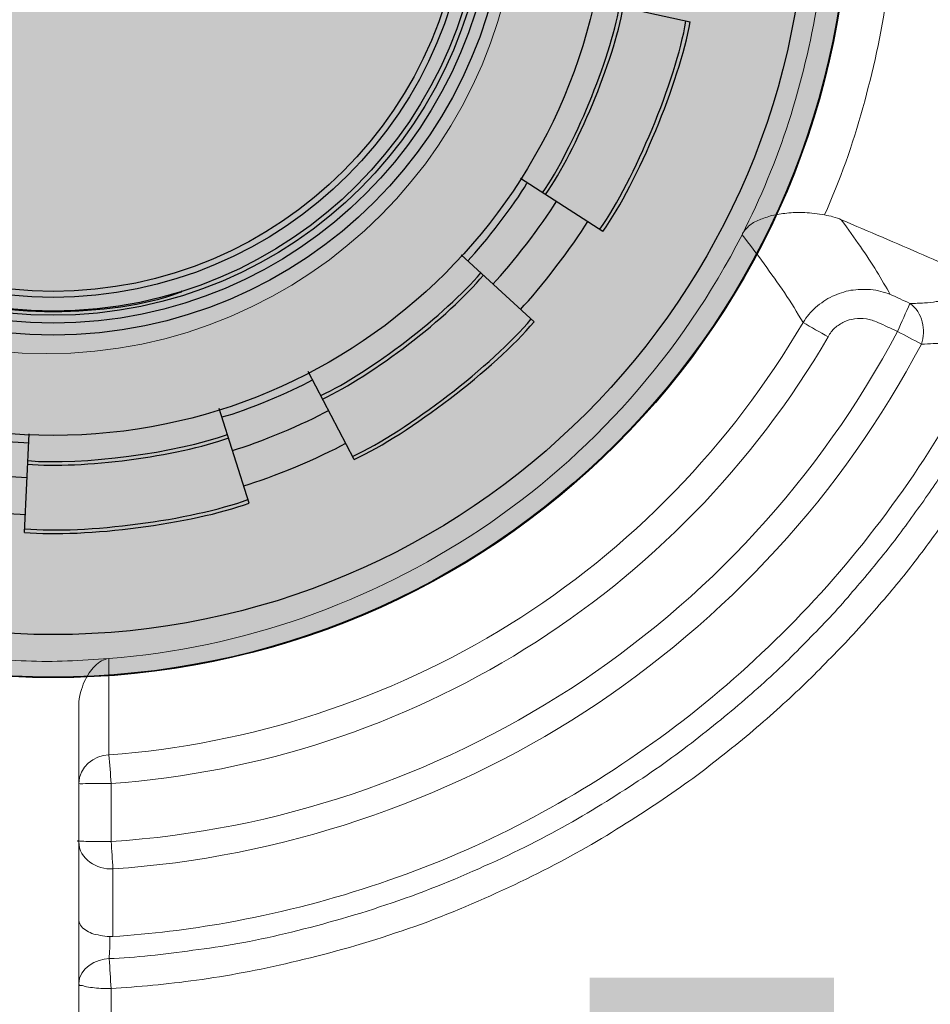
# Model space of a CAD drawing. Header units: millimetres. Extents: x 0 to 283, y 0 to 196.
# Tile 6 of 32: x 44 to 56, y 82 to 96. Entities that reach past the tile are written whole.
import ezdxf

# ---------------------------------------------------------------- set-up
doc = ezdxf.new("R2010")
doc.units = ezdxf.units.MM
doc.layers.get('0').update_dxf_attribs({"linetype": 'CONTINUOUS'})
doc.layers.get('DEFPOINTS').update_dxf_attribs({"linetype": 'CONTINUOUS'})
doc.layers.add('VISIBLE', color=7, linetype='CONTINUOUS', lineweight=0)
doc.styles.add('SANSSERIF', font='sanss___.ttf')
doc.dimstyles.new('ISO-25$0', dxfattribs={"dimtxt": 2.5, "dimasz": 2.5, "dimexe": 1.25, "dimexo": 1, "dimgap": 0.6, "dimtad": 1, "dimdec": 1, "dimzin": 9, "dimdsep": 46, "dimtxsty": 'SANSSERIF', "dimcen": 0.75, "dimadec": 1, "dimazin": 0, "dimtfac": 1, "dimtdec": 1, "dimtmove": 0, "dimatfit": 3, "dimfxl": 1, "dimarcsym": 0})

# ---------------------------------------------------------------- blocks, each defined once
blk = doc.blocks.new('*D31')
at = {"layer": 'DEFPOINTS', "color": 0, "transparency": 16777216}
for p in [(43.939, 129.291), (12.267, 73.934), (43.939, 73.934)]:
    blk.add_point(p, dxfattribs=at)
at = {"layer": 'VISIBLE', "color": 0, "lineweight": -2, "transparency": 16777216}
for p, q in [((42.939, 129.291), (11.017, 129.291)), ((12.267, 126.791), (12.267, 76.434)), ((42.939, 73.934), (11.017, 73.934))]:
    blk.add_line(p, q, dxfattribs=at)
at = {"layer": 'VISIBLE', "color": 0, "transparency": 16777216}
for points in [[(11.851, 126.791), (12.684, 126.791), (12.267, 129.291)], [(11.851, 76.434), (12.684, 76.434), (12.267, 73.934)]]:
    blk.add_solid(points, dxfattribs=at)
at = {"layer": 'VISIBLE', "color": 0, "transparency": 16777216, "insert": (10.38, 101.613), "char_height": 2.5, "attachment_point": 5, "rotation": 90, "style": 'SANSSERIF'}
blk.add_mtext('110.7', dxfattribs=at)

msp = doc.modelspace()

# ---------------------------------------------------------------- hatches: boundary and pattern name
h = msp.add_hatch(color=256)
edge = h.paths.add_edge_path()
edge.add_spline(control_points=[(55.05, 97.637), (55.05, 103.718), (50.111, 108.649), (44.03, 108.649), (44.03, 108.649), (37.949, 108.649), (33.01, 103.718), (33.01, 97.637), (33.01, 97.637), (33.01, 91.548), (37.949, 86.617), (44.03, 86.617), (44.03, 86.617), (50.111, 86.617), (55.05, 91.548), (55.05, 97.637)], knot_values=[0, 0, 0, 0, 0.0625, 0.0625, 0.0625, 0.0626, 0.125, 0.125, 0.125, 0.1251, 0.1875, 0.1875, 0.1875, 0.1876, 1, 1, 1, 1], degree=3, periodic=0)
h = msp.add_hatch(color=256)
h.paths.add_polyline_path([(51.923, 80.991), (51.923, 81.628), (54.38, 81.628), (54.38, 80.263), (53.751, 80.263), (53.751, 80.991)])
h.paths.add_polyline_path([(50.831, 80.164), (53.288, 80.164), (53.288, 78.799), (50.831, 78.799)])
h.paths.add_polyline_path([(51.46, 82.456), (51.46, 80.991), (50.368, 80.991), (50.368, 78.344), (53.751, 78.344), (53.751, 79.8), (54.843, 79.8), (54.843, 82.456)])

# ---------------------------------------------------------------- linework, layer by layer
at = {"linetype": 'Continuous', "lineweight": 30}
for points in [[(51.518, 95.974), (52.85, 95.685), (52.85, 95.685)], [(51.642, 92.781), (50.5, 93.517), (50.5, 93.517)], [(50.69, 91.532), (49.681, 92.458), (49.681, 92.458)], [(48.2, 89.629), (47.563, 90.845), (47.563, 90.845)], [(46.744, 89.025), (46.33, 90.332), (46.33, 90.332)], [(43.633, 88.619), (43.699, 89.984), (43.699, 89.984)]]:
    msp.add_lwpolyline(points, dxfattribs=at)
at = {"linetype": 'Continuous', "lineweight": 20}
for points in [[(44.386, 86.228), (44.386, 85.815), (44.386, 85.459), (44.386, 85.145)], [(44.386, 86.03), (44.386, 86.129), (44.386, 86.228)], [(44.386, 82.721), (44.386, 83.01), (44.386, 86.03)], [(44.386, 84.342), (44.386, 85.145), (44.386, 85.145)], [(44.386, 84.342), (44.386, 84.21), (44.386, 84.086), (44.386, 83.953), (44.386, 83.821), (44.386, 83.68)], [(44.386, 83.68), (44.386, 83.54), (44.386, 83.399), (44.386, 83.267)], [(44.386, 83.267), (44.386, 82.936), (44.386, 82.638), (44.386, 82.373)], [(44.386, 75.655), (44.386, 82.721), (44.386, 82.721)], [(44.386, 82.373), (44.386, 79.287), (44.386, 76.375)]]:
    msp.add_lwpolyline(points, dxfattribs=at)
at = {"linetype": 'Continuous', "lineweight": 9}
for points in [[(44.833, 85.145), (44.609, 85.145), (44.502, 85.145)], [(44.833, 84.342), (44.833, 85.145), (44.833, 85.145)], [(44.502, 84.342), (44.609, 84.342), (44.833, 84.342)], [(44.858, 83.962), (44.858, 83.829), (44.858, 83.796), (44.858, 83.697)], [(44.858, 83.622), (44.858, 83.556), (44.858, 83.449), (44.858, 83.415), (44.858, 83.275)], [(44.858, 83.027), (44.858, 83.151), (44.858, 83.275)], [(44.833, 76.267), (44.833, 82.307), (44.833, 82.307)]]:
    msp.add_lwpolyline(points, dxfattribs=at)
for points, knots in [([(26.003, 123.822), (25.879, 122.987), (25.763, 122.101), (25.663, 121.167), (25.663, 121.167), (25.564, 120.24), (25.481, 119.264), (25.407, 118.238), (25.407, 118.238), (25.341, 117.212), (25.283, 116.128), (25.25, 114.995), (25.25, 114.995), (25.208, 113.861), (25.192, 112.662), (25.192, 111.421), (25.192, 111.421), (25.2, 110.188), (25.225, 108.914), (25.275, 107.598), (25.275, 107.598), (25.324, 106.291), (25.39, 104.951), (25.49, 103.544), (25.49, 103.544), (25.597, 102.146), (25.73, 100.69), (25.87, 99.317), (25.87, 99.317), (26.019, 97.952), (26.176, 96.669), (26.342, 95.47), (26.342, 95.47), (26.507, 94.278), (26.673, 93.161), (26.847, 92.111), (26.847, 92.111), (27.02, 91.052), (27.194, 90.059), (27.376, 89.099), (27.376, 89.099), (27.558, 88.131), (27.74, 87.205), (27.93, 86.328), (27.93, 86.328), (28.112, 85.451), (28.294, 84.623), (28.476, 83.837), (28.476, 83.837), (28.658, 83.051), (28.84, 82.315), (29.014, 81.612), (29.014, 81.612), (29.188, 80.9), (29.362, 80.239), (29.535, 79.601), (29.535, 79.601), (29.709, 78.964), (29.875, 78.36), (30.048, 77.773), (30.048, 77.773), (30.214, 77.194), (30.379, 76.631), (30.545, 76.094), (30.545, 76.094), (30.553, 76.069), (30.561, 76.044), (30.578, 76.019), (30.578, 76.019), (30.594, 75.994), (30.611, 75.97), (30.636, 75.953), (30.636, 75.953), (30.661, 75.928), (30.685, 75.912), (30.71, 75.903), (30.71, 75.903), (30.735, 75.887), (30.76, 75.879), (30.793, 75.87), (30.793, 75.87), (31.372, 75.771), (31.935, 75.688), (32.472, 75.614), (32.472, 75.614), (33.01, 75.531), (33.523, 75.473), (34.019, 75.415), (34.019, 75.415), (34.516, 75.357), (34.987, 75.308), (35.434, 75.266), (35.434, 75.266), (35.889, 75.217), (36.328, 75.184), (36.741, 75.15), (36.741, 75.15), (37.163, 75.117), (37.569, 75.084), (37.949, 75.059), (37.949, 75.059), (38.338, 75.035), (38.71, 75.01), (39.066, 74.993), (39.066, 74.993), (39.422, 74.977), (39.753, 74.96), (40.076, 74.944), (40.076, 74.944), (40.39, 74.935), (40.696, 74.919), (40.986, 74.911), (40.986, 74.911), (41.275, 74.902), (41.556, 74.894), (41.821, 74.894), (41.821, 74.894), (42.086, 74.886), (42.342, 74.877), (42.582, 74.877), (42.582, 74.877), (42.831, 74.869), (43.062, 74.869), (43.286, 74.869), (43.286, 74.869), (43.509, 74.869), (43.732, 74.869), (43.939, 74.869)], [0, 0, 0, 0, 0.007812, 0.007812, 0.007812, 0.007813, 0.015625, 0.015625, 0.015625, 0.015626, 0.023438, 0.023438, 0.023438, 0.023439, 0.03125, 0.03125, 0.03125, 0.031251, 0.039062, 0.039062, 0.039062, 0.039064, 0.046875, 0.046875, 0.046875, 0.046876, 0.054688, 0.054688, 0.054688, 0.054689, 0.0625, 0.0625, 0.0625, 0.062501, 0.070312, 0.070312, 0.070312, 0.070314, 0.078125, 0.078125, 0.078125, 0.078126, 0.085938, 0.085938, 0.085938, 0.085939, 0.09375, 0.09375, 0.09375, 0.093751, 0.101562, 0.101562, 0.101562, 0.101564, 0.109375, 0.109375, 0.109375, 0.109376, 0.117188, 0.117188, 0.117188, 0.117189, 0.125, 0.125, 0.125, 0.125001, 0.132812, 0.132812, 0.132812, 0.132814, 0.140625, 0.140625, 0.140625, 0.140626, 0.148438, 0.148438, 0.148438, 0.148439, 0.15625, 0.15625, 0.15625, 0.156251, 0.164062, 0.164062, 0.164062, 0.164064, 0.171875, 0.171875, 0.171875, 0.171876, 0.179688, 0.179688, 0.179688, 0.179689, 0.1875, 0.1875, 0.1875, 0.187501, 0.195312, 0.195312, 0.195312, 0.195314, 0.203125, 0.203125, 0.203125, 0.203126, 0.210938, 0.210938, 0.210938, 0.210939, 0.21875, 0.21875, 0.21875, 0.218751, 0.226562, 0.226562, 0.226562, 0.226564, 0.234375, 0.234375, 0.234375, 0.234376, 0.242188, 0.242188, 0.242188, 0.242189, 1, 1, 1, 1]), ([(43.939, 74.869), (44.154, 74.869), (44.369, 74.869), (44.593, 74.869), (44.593, 74.869), (44.824, 74.869), (45.056, 74.869), (45.296, 74.877), (45.296, 74.877), (45.544, 74.877), (45.792, 74.886), (46.057, 74.894), (46.057, 74.894), (46.322, 74.894), (46.603, 74.902), (46.893, 74.911), (46.893, 74.911), (47.182, 74.919), (47.488, 74.935), (47.803, 74.944), (47.803, 74.944), (48.125, 74.96), (48.465, 74.977), (48.82, 74.993), (48.82, 74.993), (49.168, 75.01), (49.548, 75.035), (49.937, 75.059), (49.937, 75.059), (50.326, 75.084), (50.732, 75.117), (51.153, 75.15), (51.153, 75.15), (51.575, 75.184), (52.014, 75.217), (52.461, 75.266), (52.461, 75.266), (52.916, 75.308), (53.387, 75.357), (53.884, 75.415), (53.884, 75.415), (54.372, 75.473), (54.885, 75.539), (55.423, 75.614), (55.423, 75.614), (55.952, 75.688), (56.515, 75.771), (57.094, 75.87), (57.094, 75.87), (57.119, 75.879), (57.152, 75.887), (57.176, 75.903), (57.176, 75.903), (57.201, 75.912), (57.226, 75.928), (57.251, 75.953), (57.251, 75.953), (57.267, 75.97), (57.292, 75.994), (57.309, 76.019), (57.309, 76.019), (57.325, 76.044), (57.334, 76.069), (57.342, 76.094), (57.342, 76.094), (57.507, 76.64), (57.673, 77.211), (57.847, 77.798), (57.847, 77.798), (58.012, 78.394), (58.186, 79.006), (58.36, 79.651), (58.36, 79.651), (58.533, 80.305), (58.715, 80.983), (58.889, 81.695), (58.889, 81.695), (59.071, 82.414), (59.253, 83.167), (59.435, 83.962), (59.435, 83.962), (59.617, 84.756), (59.799, 85.583), (59.989, 86.468), (59.989, 86.468), (60.171, 87.345), (60.353, 88.272), (60.535, 89.223), (60.535, 89.223), (60.709, 90.183), (60.883, 91.168), (61.048, 92.202), (61.048, 92.202), (61.222, 93.236), (61.388, 94.311), (61.536, 95.445), (61.536, 95.445), (61.694, 96.587), (61.843, 97.778), (61.983, 99.035), (61.983, 99.035), (62.124, 100.301), (62.248, 101.633), (62.347, 102.965), (62.347, 102.965), (62.447, 104.289), (62.529, 105.613), (62.587, 106.92), (62.587, 106.92), (62.645, 108.235), (62.678, 109.543), (62.686, 110.841), (62.686, 110.841), (62.695, 112.14), (62.686, 113.431), (62.645, 114.647), (62.645, 114.647), (62.612, 115.863), (62.554, 117.005), (62.488, 118.081), (62.488, 118.081), (62.413, 119.156), (62.322, 120.157), (62.223, 121.117), (62.223, 121.117), (62.124, 122.068), (62.008, 122.978), (61.884, 123.822)], [0, 0, 0, 0, 0.007812, 0.007812, 0.007812, 0.007813, 0.015625, 0.015625, 0.015625, 0.015626, 0.023438, 0.023438, 0.023438, 0.023439, 0.03125, 0.03125, 0.03125, 0.031251, 0.039062, 0.039062, 0.039062, 0.039064, 0.046875, 0.046875, 0.046875, 0.046876, 0.054688, 0.054688, 0.054688, 0.054689, 0.0625, 0.0625, 0.0625, 0.062501, 0.070312, 0.070312, 0.070312, 0.070314, 0.078125, 0.078125, 0.078125, 0.078126, 0.085938, 0.085938, 0.085938, 0.085939, 0.09375, 0.09375, 0.09375, 0.093751, 0.101562, 0.101562, 0.101562, 0.101564, 0.109375, 0.109375, 0.109375, 0.109376, 0.117188, 0.117188, 0.117188, 0.117189, 0.125, 0.125, 0.125, 0.125001, 0.132812, 0.132812, 0.132812, 0.132814, 0.140625, 0.140625, 0.140625, 0.140626, 0.148438, 0.148438, 0.148438, 0.148439, 0.15625, 0.15625, 0.15625, 0.156251, 0.164062, 0.164062, 0.164062, 0.164064, 0.171875, 0.171875, 0.171875, 0.171876, 0.179688, 0.179688, 0.179688, 0.179689, 0.1875, 0.1875, 0.1875, 0.187501, 0.195312, 0.195312, 0.195312, 0.195314, 0.203125, 0.203125, 0.203125, 0.203126, 0.210938, 0.210938, 0.210938, 0.210939, 0.21875, 0.21875, 0.21875, 0.218751, 0.226562, 0.226562, 0.226562, 0.226564, 0.234375, 0.234375, 0.234375, 0.234376, 0.242188, 0.242188, 0.242188, 0.242189, 1, 1, 1, 1]), ([(54.943, 92.946), (55.042, 92.814), (55.125, 92.69), (55.207, 92.574), (55.207, 92.574), (55.29, 92.458), (55.365, 92.342), (55.431, 92.235), (55.431, 92.235), (55.497, 92.119), (55.563, 92.011), (55.621, 91.912)], [0, 0, 0, 0, 0.083333, 0.083333, 0.083333, 0.083334, 0.166667, 0.166667, 0.166667, 0.166668, 1, 1, 1, 1]), ([(54.413, 91.523), (54.33, 91.664), (54.248, 91.796), (54.157, 91.937), (54.157, 91.937), (54.066, 92.069), (53.966, 92.202), (53.875, 92.334), (53.875, 92.334), (53.776, 92.475), (53.669, 92.607), (53.569, 92.739)], [0, 0, 0, 0, 0.083333, 0.083333, 0.083333, 0.083334, 0.166667, 0.166667, 0.166667, 0.166668, 1, 1, 1, 1]), ([(55.621, 91.912), (55.538, 91.945), (55.447, 91.97), (55.348, 91.978), (55.348, 91.978), (55.257, 91.987), (55.166, 91.978), (55.075, 91.97), (55.075, 91.97), (54.984, 91.954), (54.901, 91.92), (54.819, 91.887), (54.819, 91.887), (54.736, 91.846), (54.661, 91.796), (54.587, 91.73), (54.587, 91.73), (54.521, 91.672), (54.463, 91.606), (54.413, 91.523)], [0, 0, 0, 0, 0.05, 0.05, 0.05, 0.050001, 0.1, 0.1, 0.1, 0.100001, 0.15, 0.15, 0.15, 0.150001, 0.2, 0.2, 0.2, 0.200001, 1, 1, 1, 1]), ([(56.548, 91.846), (56.506, 91.838), (56.457, 91.829), (56.407, 91.829), (56.407, 91.829), (56.366, 91.821), (56.316, 91.813), (56.258, 91.813), (56.258, 91.813), (56.208, 91.805), (56.151, 91.796), (56.093, 91.796), (56.093, 91.796), (56.026, 91.788), (55.96, 91.788), (55.894, 91.788)], [0, 0, 0, 0, 0.0625, 0.0625, 0.0625, 0.062501, 0.125, 0.125, 0.125, 0.125001, 0.1875, 0.1875, 0.1875, 0.187501, 1, 1, 1, 1]), ([(54.761, 91.325), (54.785, 91.374), (54.819, 91.416), (54.852, 91.449), (54.852, 91.449), (54.893, 91.482), (54.934, 91.507), (54.984, 91.532), (54.984, 91.532), (55.025, 91.556), (55.075, 91.565), (55.125, 91.573), (55.125, 91.573), (55.183, 91.581), (55.232, 91.581), (55.29, 91.573), (55.29, 91.573), (55.34, 91.565), (55.398, 91.548), (55.447, 91.523)], [0, 0, 0, 0, 0.05, 0.05, 0.05, 0.050001, 0.1, 0.1, 0.1, 0.100001, 0.15, 0.15, 0.15, 0.150001, 0.2, 0.2, 0.2, 0.200001, 1, 1, 1, 1]), ([(44.8, 85.542), (46.76, 85.682), (48.68, 86.311), (50.351, 87.345), (50.351, 87.345), (52.014, 88.379), (53.42, 89.827), (54.413, 91.523)], [0, 0, 0, 0, 0.125, 0.125, 0.125, 0.125001, 1, 1, 1, 1]), ([(55.447, 91.523), (55.497, 91.507), (55.538, 91.482), (55.58, 91.465), (55.58, 91.465), (55.629, 91.441), (55.671, 91.424), (55.72, 91.399)], [0, 0, 0, 0, 0.125, 0.125, 0.125, 0.125001, 1, 1, 1, 1]), ([(56.051, 91.225), (54.967, 89.165), (53.346, 87.403), (51.393, 86.137), (51.393, 86.137), (49.449, 84.88), (47.174, 84.119), (44.858, 83.962)], [0, 0, 0, 0, 0.125, 0.125, 0.125, 0.125001, 1, 1, 1, 1]), ([(56.73, 91.283), (56.697, 91.275), (56.655, 91.275), (56.614, 91.267), (56.614, 91.267), (56.606, 91.267), (56.597, 91.267), (56.589, 91.267), (56.589, 91.267), (56.556, 91.259), (56.531, 91.259), (56.498, 91.25), (56.498, 91.25), (56.473, 91.25), (56.457, 91.25), (56.432, 91.25), (56.432, 91.25), (56.407, 91.242), (56.39, 91.242), (56.366, 91.242), (56.366, 91.242), (56.324, 91.234), (56.291, 91.234), (56.258, 91.234), (56.258, 91.234), (56.242, 91.234), (56.225, 91.234), (56.217, 91.234), (56.217, 91.234), (56.167, 91.225), (56.109, 91.225), (56.051, 91.225)], [0, 0, 0, 0, 0.03125, 0.03125, 0.03125, 0.031251, 0.0625, 0.0625, 0.0625, 0.062501, 0.09375, 0.09375, 0.09375, 0.093751, 0.125, 0.125, 0.125, 0.125001, 0.15625, 0.15625, 0.15625, 0.156251, 0.1875, 0.1875, 0.1875, 0.187501, 0.21875, 0.21875, 0.21875, 0.218751, 1, 1, 1, 1]), ([(57.102, 90.737), (57.019, 90.572), (56.92, 90.398), (56.821, 90.216), (56.821, 90.216), (56.713, 90.034), (56.606, 89.852), (56.481, 89.654), (56.481, 89.654), (56.357, 89.463), (56.225, 89.256), (56.084, 89.058), (56.084, 89.058), (55.935, 88.851), (55.787, 88.644), (55.621, 88.429), (55.621, 88.429), (55.456, 88.222), (55.282, 88.007), (55.1, 87.8), (55.1, 87.8), (54.918, 87.585), (54.728, 87.378), (54.521, 87.172), (54.521, 87.172), (54.322, 86.965), (54.107, 86.75), (53.875, 86.543), (53.875, 86.543), (53.644, 86.336), (53.396, 86.121), (53.123, 85.906), (53.123, 85.906), (52.858, 85.691), (52.568, 85.476), (52.254, 85.26), (52.254, 85.26), (51.931, 85.045), (51.592, 84.83), (51.22, 84.615), (51.22, 84.615), (50.847, 84.408), (50.442, 84.193), (50.004, 84.003), (50.004, 84.003), (49.573, 83.804), (49.11, 83.622), (48.638, 83.465), (48.638, 83.465), (48.175, 83.308), (47.695, 83.176), (47.248, 83.068), (47.248, 83.068), (46.793, 82.96), (46.372, 82.886), (45.966, 82.836), (45.966, 82.836), (45.561, 82.778), (45.172, 82.737), (44.808, 82.721)], [0, 0, 0, 0, 0.016667, 0.016667, 0.016667, 0.016668, 0.033333, 0.033333, 0.033333, 0.033334, 0.05, 0.05, 0.05, 0.050001, 0.066667, 0.066667, 0.066667, 0.066668, 0.083333, 0.083333, 0.083333, 0.083334, 0.1, 0.1, 0.1, 0.100001, 0.116667, 0.116667, 0.116667, 0.116668, 0.133333, 0.133333, 0.133333, 0.133334, 0.15, 0.15, 0.15, 0.150001, 0.166667, 0.166667, 0.166667, 0.166668, 0.183333, 0.183333, 0.183333, 0.183334, 0.2, 0.2, 0.2, 0.200001, 0.216667, 0.216667, 0.216667, 0.216668, 0.233333, 0.233333, 0.233333, 0.233334, 1, 1, 1, 1]), ([(44.833, 82.307), (45.205, 82.332), (45.602, 82.365), (46.016, 82.423), (46.016, 82.423), (46.438, 82.481), (46.876, 82.563), (47.331, 82.671), (47.331, 82.671), (47.795, 82.778), (48.283, 82.911), (48.771, 83.076), (48.771, 83.076), (49.251, 83.233), (49.722, 83.424), (50.169, 83.631), (50.169, 83.631), (50.616, 83.829), (51.029, 84.044), (51.41, 84.259), (51.41, 84.259), (51.799, 84.483), (52.146, 84.706), (52.477, 84.929), (52.477, 84.929), (52.8, 85.145), (53.098, 85.368), (53.371, 85.591), (53.371, 85.591), (53.652, 85.806), (53.9, 86.03), (54.14, 86.245), (54.14, 86.245), (54.38, 86.46), (54.595, 86.675), (54.802, 86.89), (54.802, 86.89), (55.017, 87.105), (55.216, 87.32), (55.398, 87.536), (55.398, 87.536), (55.588, 87.751), (55.77, 87.966), (55.935, 88.181), (55.935, 88.181), (56.101, 88.396), (56.258, 88.611), (56.407, 88.826), (56.407, 88.826), (56.556, 89.033), (56.688, 89.24), (56.812, 89.438), (56.812, 89.438), (56.945, 89.637), (57.052, 89.836), (57.16, 90.018), (57.16, 90.018), (57.267, 90.208), (57.367, 90.382), (57.458, 90.555)], [0, 0, 0, 0, 0.016667, 0.016667, 0.016667, 0.016668, 0.033333, 0.033333, 0.033333, 0.033334, 0.05, 0.05, 0.05, 0.050001, 0.066667, 0.066667, 0.066667, 0.066668, 0.083333, 0.083333, 0.083333, 0.083334, 0.1, 0.1, 0.1, 0.100001, 0.116667, 0.116667, 0.116667, 0.116668, 0.133333, 0.133333, 0.133333, 0.133334, 0.15, 0.15, 0.15, 0.150001, 0.166667, 0.166667, 0.166667, 0.166668, 0.183333, 0.183333, 0.183333, 0.183334, 0.2, 0.2, 0.2, 0.200001, 0.216667, 0.216667, 0.216667, 0.216668, 0.233333, 0.233333, 0.233333, 0.233334, 1, 1, 1, 1]), ([(44.8, 86.874), (44.8, 86.717), (44.8, 86.559), (44.8, 86.41), (44.8, 86.41), (44.8, 86.261), (44.8, 86.113), (44.8, 85.972), (44.8, 85.972), (44.8, 85.823), (44.8, 85.682), (44.8, 85.542)], [0, 0, 0, 0, 0.083333, 0.083333, 0.083333, 0.083334, 0.166667, 0.166667, 0.166667, 0.166668, 1, 1, 1, 1]), ([(44.808, 82.721), (44.808, 82.762), (44.808, 82.812), (44.816, 82.861), (44.816, 82.861), (44.816, 82.919), (44.816, 82.969), (44.816, 83.027)], [0, 0, 0, 0, 0.125, 0.125, 0.125, 0.125001, 1, 1, 1, 1]), ([(44.833, 82.307), (44.758, 82.307), (44.684, 82.307), (44.601, 82.315), (44.601, 82.315), (44.568, 82.323), (44.527, 82.323), (44.493, 82.332), (44.493, 82.332), (44.469, 82.34), (44.452, 82.34), (44.436, 82.348), (44.436, 82.348), (44.411, 82.348), (44.386, 82.348), (44.386, 82.373)], [0, 0, 0, 0, 0.0625, 0.0625, 0.0625, 0.062501, 0.125, 0.125, 0.125, 0.125001, 0.1875, 0.1875, 0.1875, 0.187501, 1, 1, 1, 1])]:
    msp.add_open_spline(points, degree=3, knots=knots, dxfattribs=at)
at = {"linetype": 'Continuous', "lineweight": 30}
for points, knots in [([(55.058, 97.637), (55.058, 103.726), (50.119, 108.666), (44.03, 108.666), (44.03, 108.666), (37.941, 108.666), (33.002, 103.726), (33.002, 97.637), (33.002, 97.637), (33.002, 91.54), (37.941, 86.609), (44.03, 86.609), (44.03, 86.609), (50.119, 86.609), (55.058, 91.54), (55.058, 97.637)], [0, 0, 0, 0, 0.0625, 0.0625, 0.0625, 0.062501, 0.125, 0.125, 0.125, 0.125001, 0.1875, 0.1875, 0.1875, 0.187501, 1, 1, 1, 1]), ([(55.05, 97.637), (55.05, 103.718), (50.111, 108.649), (44.03, 108.649), (44.03, 108.649), (37.949, 108.649), (33.01, 103.718), (33.01, 97.637), (33.01, 97.637), (33.01, 91.548), (37.949, 86.617), (44.03, 86.617), (44.03, 86.617), (50.111, 86.617), (55.05, 91.548), (55.05, 97.637)], [0, 0, 0, 0, 0.0625, 0.0625, 0.0625, 0.062501, 0.125, 0.125, 0.125, 0.125001, 0.1875, 0.1875, 0.1875, 0.187501, 1, 1, 1, 1]), ([(54.463, 97.637), (54.463, 103.395), (49.788, 108.062), (44.03, 108.062), (44.03, 108.062), (38.272, 108.062), (33.598, 103.395), (33.598, 97.637), (33.598, 97.637), (33.598, 91.879), (38.272, 87.205), (44.03, 87.205), (44.03, 87.205), (49.788, 87.205), (54.463, 91.879), (54.463, 97.637)], [0, 0, 0, 0, 0.0625, 0.0625, 0.0625, 0.062501, 0.125, 0.125, 0.125, 0.125001, 0.1875, 0.1875, 0.1875, 0.187501, 1, 1, 1, 1]), ([(51.708, 97.637), (51.708, 101.873), (48.274, 105.315), (44.03, 105.315), (44.03, 105.315), (39.794, 105.315), (36.353, 101.873), (36.353, 97.637), (36.353, 97.637), (36.353, 93.393), (39.794, 89.96), (44.03, 89.96), (44.03, 89.96), (48.274, 89.96), (51.708, 93.393), (51.708, 97.637)], [0, 0, 0, 0, 0.0625, 0.0625, 0.0625, 0.062501, 0.125, 0.125, 0.125, 0.125001, 0.1875, 0.1875, 0.1875, 0.187501, 1, 1, 1, 1]), ([(50.318, 97.637), (50.318, 101.104), (47.505, 103.925), (44.03, 103.925), (44.03, 103.925), (40.555, 103.925), (37.742, 101.104), (37.742, 97.637), (37.742, 97.637), (37.742, 94.162), (40.555, 91.35), (44.03, 91.35), (44.03, 91.35), (47.505, 91.35), (50.318, 94.162), (50.318, 97.637)], [0, 0, 0, 0, 0.0625, 0.0625, 0.0625, 0.062501, 0.125, 0.125, 0.125, 0.125001, 0.1875, 0.1875, 0.1875, 0.187501, 1, 1, 1, 1]), ([(50.152, 97.637), (50.152, 101.013), (47.414, 103.76), (44.03, 103.76), (44.03, 103.76), (40.646, 103.76), (37.908, 101.013), (37.908, 97.637), (37.908, 97.637), (37.908, 94.254), (40.646, 91.515), (44.03, 91.515), (44.03, 91.515), (47.414, 91.515), (50.152, 94.254), (50.152, 97.637)], [0, 0, 0, 0, 0.0625, 0.0625, 0.0625, 0.062501, 0.125, 0.125, 0.125, 0.125001, 0.1875, 0.1875, 0.1875, 0.187501, 1, 1, 1, 1]), ([(50.045, 97.637), (50.045, 100.955), (47.356, 103.652), (44.03, 103.652), (44.03, 103.652), (40.713, 103.652), (38.015, 100.955), (38.015, 97.637), (38.015, 97.637), (38.015, 94.311), (40.713, 91.623), (44.03, 91.623), (44.03, 91.623), (47.356, 91.623), (50.045, 94.311), (50.045, 97.637)], [0, 0, 0, 0, 0.0625, 0.0625, 0.0625, 0.062501, 0.125, 0.125, 0.125, 0.125001, 0.1875, 0.1875, 0.1875, 0.187501, 1, 1, 1, 1]), ([(49.979, 97.637), (49.979, 100.922), (47.315, 103.586), (44.03, 103.586), (44.03, 103.586), (40.746, 103.586), (38.082, 100.922), (38.082, 97.637), (38.082, 97.637), (38.082, 94.345), (40.746, 91.681), (44.03, 91.681), (44.03, 91.681), (47.315, 91.681), (49.979, 94.345), (49.979, 97.637)], [0, 0, 0, 0, 0.0625, 0.0625, 0.0625, 0.062501, 0.125, 0.125, 0.125, 0.125001, 0.1875, 0.1875, 0.1875, 0.187501, 1, 1, 1, 1]), ([(49.797, 97.637), (49.797, 100.822), (47.215, 103.404), (44.03, 103.404), (44.03, 103.404), (40.845, 103.404), (38.264, 100.822), (38.264, 97.637), (38.264, 97.637), (38.264, 94.452), (40.845, 91.871), (44.03, 91.871), (44.03, 91.871), (47.215, 91.871), (49.797, 94.452), (49.797, 97.637)], [0, 0, 0, 0, 0.0625, 0.0625, 0.0625, 0.062501, 0.125, 0.125, 0.125, 0.125001, 0.1875, 0.1875, 0.1875, 0.187501, 1, 1, 1, 1]), ([(49.714, 97.637), (49.714, 100.773), (47.166, 103.313), (44.03, 103.313), (44.03, 103.313), (40.895, 103.313), (38.346, 100.773), (38.346, 97.637), (38.346, 97.637), (38.346, 94.502), (40.895, 91.954), (44.03, 91.954), (44.03, 91.954), (47.166, 91.954), (49.714, 94.502), (49.714, 97.637)], [0, 0, 0, 0, 0.0625, 0.0625, 0.0625, 0.062501, 0.125, 0.125, 0.125, 0.125001, 0.1875, 0.1875, 0.1875, 0.187501, 1, 1, 1, 1]), ([(45.809, 91.962), (45.809, 91.954), (45.801, 91.954), (45.801, 91.945), (45.801, 91.945), (45.792, 91.945), (45.784, 91.937), (45.776, 91.937)], [0, 0, 0, 0, 0.125, 0.125, 0.125, 0.125001, 1, 1, 1, 1])]:
    msp.add_open_spline(points, degree=3, knots=knots, dxfattribs=at)
at = {"linetype": 'Continuous', "lineweight": 20}
for points, knots in [([(50.483, 97.637), (50.483, 94.022), (47.555, 91.093), (43.939, 91.093), (43.939, 91.093), (40.332, 91.093), (37.395, 94.022), (37.395, 97.637)], [0, 0, 0, 0, 0.125, 0.125, 0.125, 0.125001, 1, 1, 1, 1]), ([(37.395, 97.637), (37.395, 94.022), (40.332, 91.093), (43.939, 91.093), (43.939, 91.093), (47.555, 91.093), (50.483, 94.022), (50.483, 97.637)], [0, 0, 0, 0, 0.125, 0.125, 0.125, 0.125001, 1, 1, 1, 1]), ([(54.744, 97.637), (54.744, 97.066), (54.694, 96.512), (54.612, 95.95), (54.612, 95.95), (54.521, 95.395), (54.388, 94.841), (54.215, 94.303), (54.215, 94.303), (54.041, 93.765), (53.826, 93.244), (53.569, 92.739)], [0, 0, 0, 0, 0.083333, 0.083333, 0.083333, 0.083334, 0.166667, 0.166667, 0.166667, 0.166668, 1, 1, 1, 1]), ([(54.711, 93.013), (54.926, 93.492), (55.1, 93.989), (55.241, 94.493), (55.241, 94.493), (55.381, 94.998), (55.497, 95.519), (55.571, 96.041), (55.571, 96.041), (55.646, 96.562), (55.687, 97.091), (55.696, 97.621)], [0, 0, 0, 0, 0.083333, 0.083333, 0.083333, 0.083334, 0.166667, 0.166667, 0.166667, 0.166668, 1, 1, 1, 1]), ([(53.569, 92.739), (53.586, 92.781), (53.627, 92.822), (53.66, 92.855), (53.66, 92.855), (53.702, 92.897), (53.751, 92.921), (53.809, 92.946), (53.809, 92.946), (53.859, 92.963), (53.925, 92.988), (53.983, 93.004), (53.983, 93.004), (54.049, 93.013), (54.115, 93.029), (54.19, 93.037), (54.19, 93.037), (54.264, 93.046), (54.347, 93.046), (54.438, 93.046), (54.438, 93.046), (54.521, 93.037), (54.62, 93.029), (54.711, 93.013)], [0, 0, 0, 0, 0.041667, 0.041667, 0.041667, 0.041668, 0.083333, 0.083333, 0.083333, 0.083334, 0.125, 0.125, 0.125, 0.125001, 0.166667, 0.166667, 0.166667, 0.166668, 0.208333, 0.208333, 0.208333, 0.208334, 1, 1, 1, 1]), ([(54.711, 93.013), (54.752, 93.004), (54.794, 92.996), (54.827, 92.988), (54.827, 92.988), (54.868, 92.971), (54.91, 92.963), (54.943, 92.946)], [0, 0, 0, 0, 0.125, 0.125, 0.125, 0.125001, 1, 1, 1, 1]), ([(57.185, 91.987), (56.821, 92.144), (56.448, 92.301), (56.076, 92.458), (56.076, 92.458), (55.704, 92.624), (55.323, 92.781), (54.943, 92.946)], [0, 0, 0, 0, 0.125, 0.125, 0.125, 0.125001, 1, 1, 1, 1]), ([(53.569, 92.739), (52.734, 91.101), (51.476, 89.678), (49.946, 88.661), (49.946, 88.661), (48.423, 87.643), (46.636, 87.014), (44.8, 86.874)], [0, 0, 0, 0, 0.125, 0.125, 0.125, 0.125001, 1, 1, 1, 1]), ([(44.858, 83.027), (45.379, 83.06), (45.908, 83.126), (46.429, 83.217), (46.429, 83.217), (47.108, 83.341), (47.778, 83.506), (48.432, 83.722), (48.432, 83.722), (49.085, 83.937), (49.722, 84.193), (50.334, 84.499), (50.334, 84.499), (50.955, 84.814), (51.551, 85.161), (52.121, 85.558), (52.121, 85.558), (52.692, 85.947), (53.238, 86.386), (53.743, 86.857), (53.743, 86.857), (54.256, 87.329), (54.728, 87.833), (55.166, 88.371), (55.166, 88.371), (55.605, 88.909), (56.01, 89.48), (56.366, 90.075), (56.366, 90.075), (56.548, 90.382), (56.721, 90.696), (56.879, 91.01)], [0, 0, 0, 0, 0.03125, 0.03125, 0.03125, 0.031251, 0.0625, 0.0625, 0.0625, 0.062501, 0.09375, 0.09375, 0.09375, 0.093751, 0.125, 0.125, 0.125, 0.125001, 0.15625, 0.15625, 0.15625, 0.156251, 0.1875, 0.1875, 0.1875, 0.187501, 0.21875, 0.21875, 0.21875, 0.218751, 1, 1, 1, 1]), ([(44.8, 86.874), (44.609, 86.857), (44.419, 86.849), (44.229, 86.841), (44.229, 86.841), (44.038, 86.832), (43.848, 86.832), (43.658, 86.841), (43.658, 86.841), (43.468, 86.849), (43.277, 86.857), (43.079, 86.874)], [0, 0, 0, 0, 0.083333, 0.083333, 0.083333, 0.083334, 0.166667, 0.166667, 0.166667, 0.166668, 1, 1, 1, 1]), ([(44.8, 86.874), (44.767, 86.865), (44.733, 86.857), (44.7, 86.841), (44.7, 86.841), (44.667, 86.824), (44.634, 86.799), (44.609, 86.766), (44.609, 86.766), (44.576, 86.741), (44.551, 86.708), (44.527, 86.675), (44.527, 86.675), (44.502, 86.634), (44.485, 86.592), (44.46, 86.551), (44.46, 86.551), (44.444, 86.51), (44.427, 86.46), (44.411, 86.402), (44.411, 86.402), (44.394, 86.353), (44.386, 86.286), (44.386, 86.228)], [0, 0, 0, 0, 0.041667, 0.041667, 0.041667, 0.041668, 0.083333, 0.083333, 0.083333, 0.083334, 0.125, 0.125, 0.125, 0.125001, 0.166667, 0.166667, 0.166667, 0.166668, 0.208333, 0.208333, 0.208333, 0.208334, 1, 1, 1, 1]), ([(44.386, 83.267), (44.386, 83.242), (44.394, 83.209), (44.411, 83.184), (44.411, 83.184), (44.427, 83.159), (44.444, 83.134), (44.477, 83.118), (44.477, 83.118), (44.502, 83.101), (44.535, 83.085), (44.568, 83.068), (44.568, 83.068), (44.601, 83.06), (44.642, 83.051), (44.684, 83.043), (44.684, 83.043), (44.725, 83.035), (44.767, 83.027), (44.816, 83.027)], [0, 0, 0, 0, 0.05, 0.05, 0.05, 0.050001, 0.1, 0.1, 0.1, 0.100001, 0.15, 0.15, 0.15, 0.150001, 0.2, 0.2, 0.2, 0.200001, 1, 1, 1, 1]), ([(44.816, 83.027), (44.824, 83.027), (44.833, 83.027), (44.833, 83.027), (44.833, 83.027), (44.841, 83.027), (44.849, 83.027), (44.858, 83.027)], [0, 0, 0, 0, 0.125, 0.125, 0.125, 0.125001, 1, 1, 1, 1])]:
    msp.add_open_spline(points, degree=3, knots=knots, dxfattribs=at)
at = {"linetype": 'Continuous', "lineweight": 30}
for points in [[(50.806, 93.319), (51.236, 93.939), (51.741, 95.155), (51.873, 95.9)], [(50.847, 93.294), (51.278, 93.914), (51.791, 95.139), (51.923, 95.883)], [(51.6, 92.814), (52.08, 93.501), (52.651, 94.866), (52.792, 95.693)], [(51.642, 92.781), (52.13, 93.476), (52.701, 94.849), (52.85, 95.685)], [(49.772, 92.375), (50.012, 92.632), (50.417, 93.153), (50.591, 93.451)], [(50.119, 92.053), (50.376, 92.326), (50.806, 92.88), (50.996, 93.195)], [(50.5, 91.705), (50.773, 91.987), (51.228, 92.582), (51.435, 92.921)], [(47.737, 90.514), (48.415, 90.828), (49.466, 91.639), (49.954, 92.21)], [(47.761, 90.464), (48.448, 90.787), (49.507, 91.598), (49.987, 92.177)], [(42.285, 91.937), (43.228, 91.589), (44.833, 91.589), (45.776, 91.937)], [(45.776, 91.937), (45.768, 91.937), (45.768, 91.937), (45.759, 91.945)], [(48.175, 89.67), (48.936, 90.026), (50.111, 90.928), (50.649, 91.573)], [(48.2, 89.629), (48.961, 89.984), (50.144, 90.886), (50.69, 91.532)], [(46.372, 90.216), (46.711, 90.307), (47.315, 90.564), (47.621, 90.729)], [(46.512, 89.753), (46.876, 89.86), (47.522, 90.125), (47.844, 90.307)], [(42.342, 90.034), (42.69, 89.951), (43.343, 89.869), (43.691, 89.86)], [(43.674, 89.563), (44.427, 89.496), (45.751, 89.67), (46.463, 89.927)], [(43.683, 89.612), (44.427, 89.546), (45.743, 89.72), (46.446, 89.976)], [(46.669, 89.265), (47.05, 89.372), (47.737, 89.662), (48.084, 89.852)], [(42.243, 89.571), (42.607, 89.48), (43.302, 89.389), (43.666, 89.381)], [(42.127, 89.066), (42.516, 88.975), (43.252, 88.876), (43.65, 88.868)], [(43.633, 88.619), (44.477, 88.545), (45.95, 88.735), (46.744, 89.025)], [(43.641, 88.669), (44.477, 88.595), (45.941, 88.785), (46.727, 89.074)]]:
    msp.add_open_spline(points, degree=3, dxfattribs=at)
at = {"linetype": 'Continuous', "lineweight": 9}
for points in [[(55.894, 91.788), (55.803, 91.829), (55.712, 91.871), (55.621, 91.912)], [(55.72, 91.399), (55.778, 91.532), (55.836, 91.656), (55.894, 91.788)], [(55.894, 91.788), (56.068, 91.664), (56.117, 91.416), (56.051, 91.225)], [(54.413, 91.523), (54.529, 91.457), (54.645, 91.391), (54.761, 91.325)], [(55.72, 91.399), (53.569, 87.329), (49.424, 84.64), (44.833, 84.342)], [(54.761, 91.325), (52.676, 87.751), (48.961, 85.442), (44.833, 85.145)], [(56.051, 91.225), (55.944, 91.283), (55.828, 91.341), (55.72, 91.399)], [(44.386, 85.145), (44.386, 85.376), (44.593, 85.533), (44.8, 85.542)], [(44.833, 85.145), (44.824, 85.277), (44.816, 85.409), (44.8, 85.542)], [(44.502, 85.145), (44.485, 85.145), (44.394, 85.128), (44.386, 85.145)], [(44.386, 84.342), (44.311, 84.359), (44.46, 84.342), (44.502, 84.342)], [(44.858, 83.962), (44.634, 83.953), (44.386, 84.094), (44.386, 84.342)], [(44.833, 84.342), (44.841, 84.218), (44.849, 84.094), (44.858, 83.962)], [(44.858, 83.697), (44.858, 83.672), (44.858, 83.647), (44.858, 83.622)], [(44.386, 82.373), (44.386, 82.596), (44.626, 82.712), (44.808, 82.721)], [(44.808, 82.721), (44.816, 82.58), (44.824, 82.448), (44.833, 82.307)]]:
    msp.add_open_spline(points, degree=3, dxfattribs=at)

# ---------------------------------------------------------------- dimensions: what is measured, and where the dimension line sits
at = {"layer": 'VISIBLE'}
dim = msp.add_linear_dim(base=(12.267, 73.934), p1=(43.939, 129.291), p2=(43.939, 73.934), angle=90, dimstyle='ISO-25$0', override={"dimlfac": 2}, dxfattribs=at)
dim.commit()
dim.dimension.update_dxf_attribs({"geometry": '*D31', "text_midpoint": (10.38, 101.613)})

doc.saveas('drawing.dxf')
